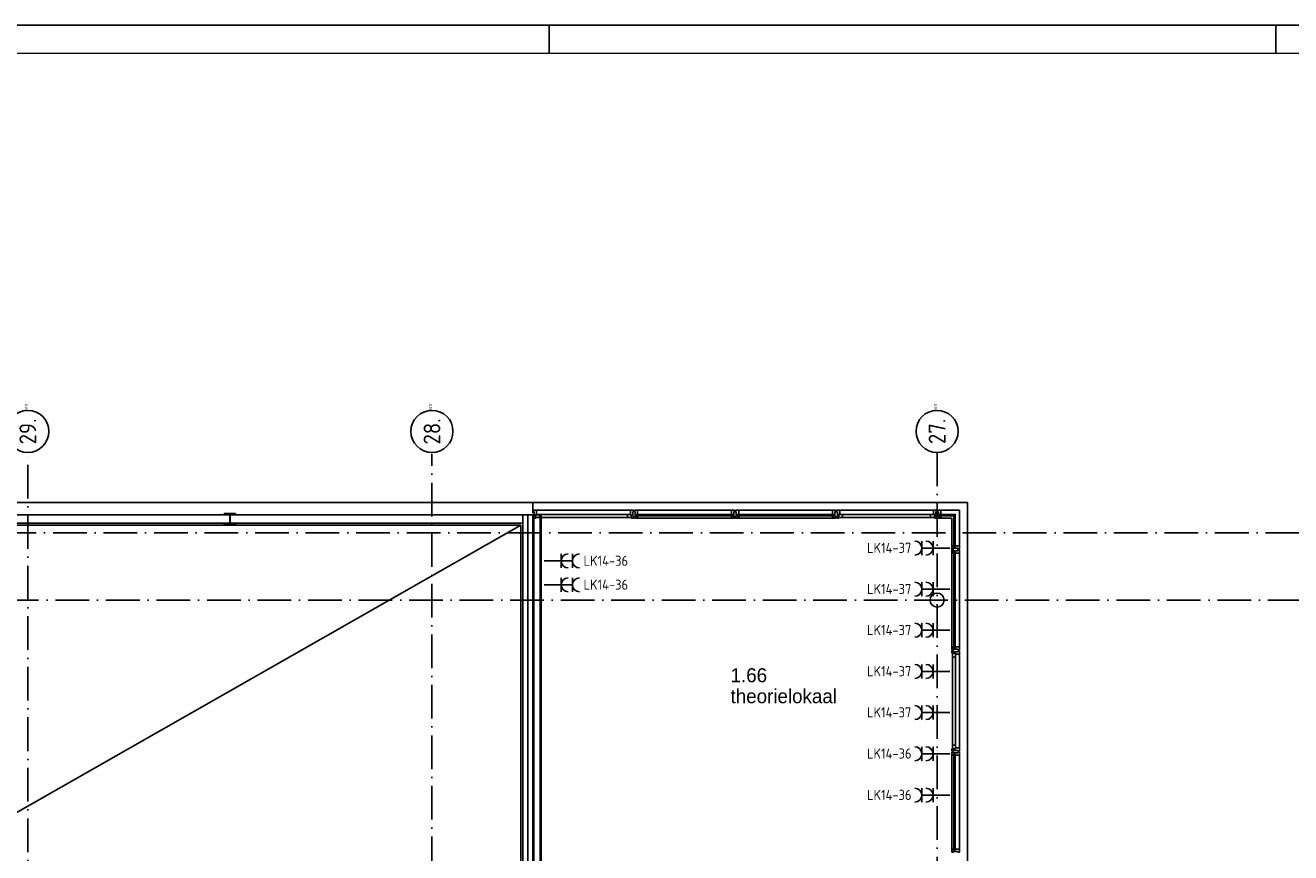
# Model space of a CAD drawing. Header units: millimetres. Extents: x -6587 to 112885, y 244 to 84344.
# Tile 20 of 50: x 17530 to 40075, y 69605 to 84344. Entities that reach past the tile are written whole.
import ezdxf
from ezdxf.enums import TextEntityAlignment as Align

# ---------------------------------------------------------------- set-up
doc = ezdxf.new("R2010")
doc.units = ezdxf.units.MM
doc.header["$LTSCALE"] = 100
doc.linetypes.add('DASHDOT', pattern=[9, 6, -1.5, 0, -1.5])
doc.layers.get('0').update_dxf_attribs({"linetype": 'CONTINUOUS'})
for name, color, linetype in [('AL$1----_ALGEMEEN', 7, 'CONTINUOUS'), ('AL$7----_STRAMIEN', 1, 'DASHDOT'), ('AL21----_BUITENWAND', 4, 'CONTINUOUS'), ('AL22----_BINNENWAND', 7, 'CONTINUOUS'), ('AL28----_KONSTRUKTIE', 3, 'CONTINUOUS'), ('AL31----_BUITENKOZ', 7, 'CONTINUOUS'), ('ALN-----_BLOCKNAAM', 2, 'CONTINUOUS'), ('ALXAA---_GEWBETON', 12, 'CONTINUOUS'), ('ALXOU---_GLAS', 7, 'CONTINUOUS'), ('BOUW', 8, 'CONTINUOUS'), ('EB62203-_ATTRIB', 2, 'CONTINUOUS'), ('EL62203-_KRACHT-WCD230', 3, 'CONTINUOUS'), ('LIJN025', 10, 'CONTINUOUS'), ('LIJN050', 90, 'CONTINUOUS'), ('TEKST25', 10, 'CONTINUOUS'), ('TEKST35', 50, 'CONTINUOUS'), ('TEKST50', 3, 'CONTINUOUS')]:
    doc.layers.add(name, color=color, linetype=linetype)
doc.styles.add('1_8', font='iso', dxfattribs={"width": 0.7, "height": 1.8})
doc.styles.add('BURO-025', font='BUROFONT.shx', dxfattribs={"height": 250})
doc.styles.add('ISO', font='ISO.SHX')
doc.styles.add('NORATT', font='isocp.shx')
doc.styles.add('ROMAND', font='romand')
doc.styles.get("Standard").update_dxf_attribs({"font": 'iso.shx'})

# ---------------------------------------------------------------- blocks, each defined once
blk = doc.blocks.new('A0-G')
at = {"layer": 'LIJN025'}
for p, q in [((334.5, 836), (334.5, 841)), ((464, 836), (464, 841))]:
    blk.add_line(p, q, dxfattribs=at)
blk.add_lwpolyline([(1189, 841), (1189, 0), (0, 0), (0, 841)], close=True, dxfattribs=at)
at = {"layer": 'LIJN050', "const_width": 0.2}
blk.add_lwpolyline([(1184, 836), (25, 836), (25, 5), (1184, 5)], close=True, dxfattribs=at)
at = {"layer": 'TEKST25', "style": 'ROMAND', "width": 2.899115}
blk.add_attdef('STATUS', text='', height=2.5, dxfattribs=at).set_placement((1143, 71.5), (1182, 71.5), align=Align.FIT)
at = {"layer": 'TEKST25', "style": 'ISO'}
for tag, p in [('E', (1144.25, 66)), ('NAAM-E', (1155.75, 66)), ('DATUM-E', (1174, 66)), ('D', (1144.25, 61)), ('NAAM-D', (1155.75, 61)), ('DATUM-D', (1174, 61)), ('C', (1144.25, 56)), ('NAAM-C', (1155.75, 56)), ('DATUM-C', (1174, 56)), ('B', (1144.25, 51)), ('NAAM-B', (1155.75, 51)), ('DATUM-B', (1174, 51)), ('A', (1144.25, 46)), ('NAAM-A', (1155.75, 46)), ('DATUM-A', (1174, 46))]:
    blk.add_attdef(tag, text='', height=2.5, dxfattribs=at).set_placement(p, align=Align.CENTER)
for tag, p in [('DATUM', (1021.75, 36.25)), ('SCHAAL', (1057, 36.25)), ('GETEKEND', (1087.25, 36.25)), ('GECONTOL.', (1122, 36.25)), ('FORMAAT', (1152.25, 28.25))]:
    blk.add_attdef(tag, p, '', height=2.5, dxfattribs=at)
at = {"layer": 'TEKST35', "style": 'ISO'}
for tag, p in [('PROJECT', (1023.5, 72.5)), ('PLAATS', (1023.5, 63.5)), ('INSTALLATIE-REGEL1', (1023.5, 52.5)), ('INSTALLATIE-REGEL2', (1023.5, 43.5))]:
    blk.add_attdef(tag, p, '', height=4, dxfattribs=at)
blk.add_attdef('PROJ.NR.', text='', height=4, dxfattribs=at).set_placement((1170, 23), align=Align.CENTER)
at = {"layer": 'TEKST50', "style": 'ISO'}
blk.add_attdef('FILE-NAAM', text='', height=5, dxfattribs=at).set_placement((1162.5, 7.5), align=Align.CENTER)
blk = doc.blocks.new('ES3W2A')
for p, q in [((1.25, 2), (-1.25, 2)), ((1.25, 2), (-1.25, 2)), ((1.25, 0), (-1.25, 0)), ((1.25, 0), (-1.25, 0)), ((0, 2), (0, -3)), ((0, 2), (0, -3))]:
    blk.add_line(p, q)
for centre in [(0, 3.25), (0, 3.25), (0, 1.25), (0, 1.25)]:
    blk.add_arc(centre, 1.25, 180, 0)
for tag, style, flags, p in [('VERMOGEN', 'NORATT', 9, (-2.5, 5)), ('VERMOGEN', '1_8', 9, (-2.5, 5)), ('GELIJK', 'NORATT', 9, (5, 5)), ('GELIJK', '1_8', 9, (5, 5)), ('GROEP', 'NORATT', 8, (0, 5)), ('GROEP', '1_8', 8, (0, 5)), ('SCHAK', 'NORATT', 8, (2.5, 5)), ('SCHAK', '1_8', 8, (2.5, 5)), ('TAL', 'NORATT', 8, (2.5, 5)), ('TAL', '1_8', 8, (2.5, 5)), ('KAST', 'NORATT', 9, (7, 5)), ('KAST', '1_8', 9, (7, 5))]:
    blk.add_attdef(tag, text='', height=1.8, rotation=90, dxfattribs=dict(style=style, flags=flags)).set_placement(p, align=Align.MIDDLE_CENTER)
at = {"width": 0.7, "flags": 8}
for style in ['NORATT', '1_8']:
    blk.add_attdef('DOEL', text='', height=1.8, rotation=90, dxfattribs=dict(at, style=style)).set_placement((-2.5, 5), align=Align.MIDDLE_LEFT)
at = {"flags": 9}
for style in ['NORATT', '1_8']:
    blk.add_attdef('M_CODE', text='', height=1.8, dxfattribs=dict(at, style=style)).set_placement((0, 0), align=Align.MIDDLE_CENTER)
blk = doc.blocks.new('1011')
at = {"layer": 'AL$7----_STRAMIEN', "color": 7, "linetype": 'Continuous'}
blk.add_circle((-750, 0), 750, dxfattribs=at)
at = {"layer": 'AL$7----_STRAMIEN', "color": 3, "linetype": 'Continuous'}
blk.add_attdef('STR-NAAM', text='', height=600, rotation=360, dxfattribs=at).set_placement((-750, 0), align=Align.MIDDLE)
at = {"layer": 'ALN-----_BLOCKNAAM', "linetype": 'Continuous'}
blk.add_text('1011', height=100, dxfattribs=at).set_placement((0, 0))

msp = doc.modelspace()

# ---------------------------------------------------------------- linework, layer by layer
at = {"color": 8, "linetype": 'Continuous'}
for p, q in [((21074.8, 75635), (21074.8, 75645)), ((21074.8, 75645), (21274.8, 75645)), ((21153.6, 75635), (21074.8, 75635)), ((21171.6, 75483), (21171.6, 75617)), ((21178.1, 75617), (21178.1, 75483)), ((21274.8, 75635), (21196.1, 75635)), ((21274.8, 75645), (21274.8, 75635)), ((21074.8, 75455), (21074.8, 75465)), ((21074.8, 75465), (21153.6, 75465)), ((21274.8, 75455), (21074.8, 75455)), ((21196.1, 75465), (21274.8, 75465)), ((21274.8, 75465), (21274.8, 75455))]:
    msp.add_line(p, q, dxfattribs=at)
for centre, start, end in [((21153.6, 75617), 0, 90), ((21196.1, 75617), 90, 180), ((21153.6, 75483), 270, 0), ((21196.1, 75483), 180, 270)]:
    msp.add_arc(centre, 18, start, end, dxfattribs=at)
at = {"layer": 'AL$1----_ALGEMEEN', "color": 8}
msp.add_line((26359.8, 75440), (5124.8, 63340), dxfattribs=at)
at = {"layer": 'AL$7----_STRAMIEN', "color": 1}
for p, q in [((17574.8, 7509.2), (17574.8, 76734.4)), ((24774.8, 44091.5), (24774.8, 76709.6)), ((33774.8, 76734.4), (33774.8, 7509.2)), ((86131.3, 75305), (3582.8, 75305)), ((86174.9, 74105), (3582.8, 74105))]:
    msp.add_line(p, q, dxfattribs=at)
at = {"layer": 'AL21----_BUITENWAND', "color": 8}
for p, q in [((4719.8, 75845), (26574.8, 75845)), ((26574.8, 75845), (34314.8, 75845)), ((26574.8, 75655), (26574.8, 75845)), ((34314.8, 75845), (34314.8, 57975)), ((4939.8, 75625), (26394.8, 75625)), ((26394.8, 75625), (26394.8, 75475)), ((26394.8, 75475), (5089.8, 75475))]:
    msp.add_line(p, q, dxfattribs=at)
at = {"layer": 'AL22----_BINNENWAND', "color": 8}
for p, q in [((26574.8, 63075), (26574.8, 75625)), ((26574.8, 75625), (26719.8, 75625)), ((26574.8, 63075), (26574.8, 75625)), ((26574.8, 75625), (26719.8, 75625)), ((26719.8, 75625), (26719.8, 62930)), ((26719.8, 75625), (26719.8, 62930)), ((26359.8, 75440), (5124.8, 75440)), ((26359.8, 63340), (26359.8, 75440))]:
    msp.add_line(p, q, dxfattribs=at)
at = {"layer": 'AL22----_BINNENWAND', "color": 8, "linetype": 'Continuous'}
for p, q in [((26589.8, 75625), (26589.8, 63060)), ((26589.8, 75625), (26589.8, 63060)), ((26704.8, 75625), (26704.8, 62945)), ((26704.8, 75625), (26704.8, 62945))]:
    msp.add_line(p, q, dxfattribs=at)
at = {"layer": 'AL28----_KONSTRUKTIE', "color": 8}
for p, q in [((26394.8, 63255), (26394.8, 75625)), ((26394.8, 75625), (26574.8, 75625)), ((26574.8, 75625), (26574.8, 63075))]:
    msp.add_line(p, q, dxfattribs=at)
msp.add_circle((33774.8, 74105), 125, dxfattribs=at)
at = {"layer": 'AL31----_BUITENKOZ', "color": 8, "linetype": 'Continuous'}
for p, q in [((26583.8, 75698), (26583.8, 75704)), ((26583.8, 75704), (26602.8, 75704)), ((26583.8, 75684.5), (26583.8, 75698)), ((26583.8, 75674.5), (26583.8, 75684.5)), ((26583.8, 75684.5), (26583.8, 75684.5)), ((26597.8, 75674.5), (26583.8, 75674.5)), ((26583.8, 75585), (26583.8, 75594.5)), ((26583.8, 75594.5), (26597.8, 75594.5)), ((26583.8, 75571), (26583.8, 75585)), ((26583.8, 75585), (26583.8, 75585)), ((26583.8, 75565), (26583.8, 75571)), ((26622.8, 75565), (26583.8, 75565)), ((26597.8, 75594.5), (26597.8, 75674.5)), ((26602.8, 75704), (26639.8, 75704)), ((26639.8, 75632), (26622.8, 75632)), ((26622.8, 75632), (26622.8, 75565)), ((26622.8, 75632), (26622.8, 75578)), ((26689.8, 75632), (26622.8, 75632)), ((26622.8, 75578), (26689.8, 75578)), ((26639.8, 75704), (26639.8, 75697)), ((26639.8, 75697), (26639.8, 75693)), ((26639.8, 75693), (26639.8, 75685)), ((26639.8, 75685), (26639.8, 75632)), ((26689.8, 75578), (26689.8, 75632)), ((28259.8, 75578), (28259.8, 75632)), ((28259.8, 75632), (28326.8, 75632)), ((28326.8, 75578), (28259.8, 75578)), ((28346.9, 75704), (28309.8, 75704)), ((28309.8, 75704), (28309.8, 75697)), ((28309.8, 75697), (28309.8, 75693)), ((28309.8, 75693), (28309.8, 75685)), ((28309.8, 75685), (28309.8, 75632)), ((28309.8, 75632), (28326.8, 75632)), ((28326.8, 75632), (28326.8, 75565)), ((28326.8, 75632), (28326.8, 75578)), ((28326.8, 75565), (28365.8, 75565)), ((28365.8, 75704), (28346.9, 75704)), ((28351.8, 75595), (28351.8, 75675)), ((28351.8, 75675), (28365.8, 75675)), ((28365.8, 75595), (28351.8, 75595)), ((28365.8, 75698), (28365.8, 75704)), ((28365.8, 75684), (28365.8, 75698)), ((28365.8, 75675), (28365.8, 75684)), ((28365.8, 75684), (28365.8, 75684)), ((28365.8, 75585), (28365.8, 75595)), ((28365.8, 75571), (28365.8, 75585)), ((28365.8, 75585), (28365.8, 75585)), ((28365.8, 75565), (28365.8, 75571)), ((34034.8, 73157), (34034.8, 73196)), ((34034.8, 73196), (34040.8, 73196)), ((34101.8, 73157), (34034.8, 73157)), ((34040.8, 73196), (34054.8, 73196)), ((34101.8, 73157), (34047.8, 73157)), ((34047.8, 73157), (34047.8, 73090)), ((34047.8, 73090), (34101.8, 73090)), ((34054.8, 73196), (34054.8, 73196)), ((34054.8, 73196), (34064.3, 73196)), ((34064.3, 73196), (34064.3, 73182)), ((34064.3, 73182), (34144.3, 73182)), ((34101.8, 73140), (34101.8, 73157)), ((34101.8, 73090), (34101.8, 73157)), ((34154.8, 73140), (34101.8, 73140)), ((34144.3, 73182), (34144.3, 73196)), ((34144.3, 73196), (34154.3, 73196)), ((34154.3, 73196), (34154.3, 73196)), ((34154.3, 73196), (34167.8, 73196)), ((34162.8, 73140), (34154.8, 73140)), ((34166.8, 73140), (34162.8, 73140)), ((34173.8, 73140), (34166.8, 73140)), ((34167.8, 73196), (34173.8, 73196)), ((34173.8, 73196), (34173.8, 73177.1)), ((34173.8, 73177.1), (34173.8, 73140)), ((34047.8, 71453), (34047.8, 71520)), ((34047.8, 71520), (34101.8, 71520)), ((34101.8, 71520), (34101.8, 71453)), ((34154.8, 71470), (34101.8, 71470)), ((34101.8, 71470), (34101.8, 71453)), ((34162.8, 71470), (34154.8, 71470)), ((34166.8, 71470), (34162.8, 71470)), ((34173.8, 71470), (34166.8, 71470)), ((34173.8, 71432.9), (34173.8, 71470)), ((34034.8, 71453), (34034.8, 71414)), ((34101.8, 71453), (34034.8, 71453)), ((34034.8, 71414), (34040.8, 71414)), ((34034.8, 71357), (34034.8, 71396)), ((34034.8, 71396), (34040.8, 71396)), ((34101.8, 71357), (34034.8, 71357)), ((34039.8, 71352), (34034.8, 71352)), ((34034.8, 71352), (34034.8, 71340)), ((34034.8, 71340), (34071.8, 71340)), ((34071.8, 71357), (34039.8, 71357)), ((34039.8, 71357), (34039.8, 71352)), ((34040.8, 71414), (34054.8, 71414)), ((34040.8, 71396), (34054.8, 71396)), ((34101.8, 71453), (34047.8, 71453)), ((34054.8, 71414), (34054.8, 71414)), ((34054.8, 71414), (34064.8, 71414)), ((34054.8, 71396), (34054.8, 71396)), ((34054.8, 71396), (34064.3, 71396)), ((34064.3, 71396), (34064.3, 71382)), ((34064.3, 71382), (34144.3, 71382)), ((34064.8, 71414), (34064.8, 71428)), ((34064.8, 71428), (34144.8, 71428)), ((34071.8, 71340), (34071.8, 71357)), ((34101.8, 71340), (34101.8, 71357)), ((34154.8, 71340), (34101.8, 71340)), ((34144.3, 71382), (34144.3, 71396)), ((34144.3, 71396), (34154.3, 71396)), ((34144.8, 71428), (34144.8, 71414)), ((34144.8, 71414), (34153.8, 71414)), ((34153.8, 71414), (34153.8, 71414)), ((34153.8, 71414), (34167.8, 71414)), ((34154.3, 71396), (34154.3, 71396)), ((34154.3, 71396), (34167.8, 71396)), ((34162.8, 71340), (34154.8, 71340)), ((34166.8, 71340), (34162.8, 71340)), ((34173.8, 71340), (34166.8, 71340)), ((34167.8, 71414), (34173.8, 71414)), ((34167.8, 71396), (34173.8, 71396)), ((34173.8, 71414), (34173.8, 71432.9)), ((34173.8, 71396), (34173.8, 71377.1)), ((34173.8, 71377.1), (34173.8, 71340)), ((34034.8, 69658), (34034.8, 69670)), ((34034.8, 69670), (34071.8, 69670)), ((34071.8, 69670), (34071.8, 69653)), ((34154.8, 69670), (34101.8, 69670)), ((34101.8, 69670), (34101.8, 69653)), ((34162.8, 69670), (34154.8, 69670)), ((34166.8, 69670), (34162.8, 69670)), ((34173.8, 69670), (34166.8, 69670)), ((34173.8, 69632.9), (34173.8, 69670)), ((34039.8, 69658), (34034.8, 69658)), ((34034.8, 69653), (34034.8, 69614)), ((34101.8, 69653), (34034.8, 69653)), ((34034.8, 69614), (34040.8, 69614)), ((34039.8, 69653), (34039.8, 69658)), ((34071.8, 69653), (34039.8, 69653)), ((34040.8, 69614), (34054.8, 69614)), ((34054.8, 69614), (34054.8, 69614)), ((34054.8, 69614), (34064.8, 69614)), ((34064.8, 69614), (34064.8, 69628)), ((34064.8, 69628), (34144.8, 69628)), ((34144.8, 69628), (34144.8, 69614)), ((34144.8, 69614), (34153.8, 69614)), ((34153.8, 69614), (34153.8, 69614)), ((34153.8, 69614), (34167.8, 69614)), ((34167.8, 69614), (34173.8, 69614)), ((34173.8, 69614), (34173.8, 69632.9))]:
    msp.add_line(p, q, dxfattribs=at)
at = {"layer": 'AL31----_BUITENKOZ', "color": 8}
for p, q in [((26639.8, 75704), (28309.8, 75704)), ((28259.8, 75632), (26689.8, 75632)), ((28259.8, 75578), (26689.8, 75578)), ((34047.8, 71520), (34047.8, 73090)), ((34101.8, 71520), (34101.8, 73090)), ((34173.8, 73140), (34173.8, 71470)), ((34034.8, 71340), (34034.8, 69670)), ((34173.8, 71340), (34173.8, 69670))]:
    msp.add_line(p, q, dxfattribs=at)
at = {"layer": 'AL31----_BUITENKOZ', "color": 8, "linetype": 'Continuous'}
for points in [[(28422.8, 75565), (28383.8, 75565), (28383.8, 75571), (28383.8, 75585), (28383.8, 75585), (28383.8, 75594.5), (28397.8, 75594.5), (28397.8, 75674.5), (28383.8, 75674.5), (28383.8, 75684.5), (28383.8, 75684.5), (28383.8, 75698), (28383.8, 75704), (28402.8, 75704), (28439.8, 75704), (28439.8, 75697), (28439.8, 75693), (28439.8, 75685), (28439.8, 75632), (28422.8, 75632)], [(28422.8, 75602), (28422.8, 75570), (28427.8, 75570), (28427.8, 75565), (28439.8, 75565), (28439.8, 75602)], [(30126.8, 75565), (30165.8, 75565), (30165.8, 75571), (30165.8, 75585), (30165.8, 75585), (30165.8, 75595), (30151.8, 75595), (30151.8, 75675), (30165.8, 75675), (30165.8, 75684), (30165.8, 75684), (30165.8, 75698), (30165.8, 75704), (30146.9, 75704), (30109.8, 75704), (30109.8, 75697), (30109.8, 75693), (30109.8, 75685), (30109.8, 75632), (30126.8, 75632)], [(30126.8, 75602), (30126.8, 75570), (30121.8, 75570), (30121.8, 75565), (30109.8, 75565), (30109.8, 75602)], [(30222.8, 75565), (30183.8, 75565), (30183.8, 75571), (30183.8, 75585), (30183.8, 75585), (30183.8, 75594.5), (30197.8, 75594.5), (30197.8, 75674.5), (30183.8, 75674.5), (30183.8, 75684.5), (30183.8, 75684.5), (30183.8, 75698), (30183.8, 75704), (30202.8, 75704), (30239.8, 75704), (30239.8, 75697), (30239.8, 75693), (30239.8, 75685), (30239.8, 75632), (30222.8, 75632)], [(30222.8, 75602), (30222.8, 75570), (30227.8, 75570), (30227.8, 75565), (30239.8, 75565), (30239.8, 75602)], [(31926.8, 75565), (31965.8, 75565), (31965.8, 75571), (31965.8, 75585), (31965.8, 75585), (31965.8, 75595), (31951.8, 75595), (31951.8, 75675), (31965.8, 75675), (31965.8, 75684), (31965.8, 75684), (31965.8, 75698), (31965.8, 75704), (31946.9, 75704), (31909.8, 75704), (31909.8, 75697), (31909.8, 75693), (31909.8, 75685), (31909.8, 75632), (31926.8, 75632)], [(31926.8, 75602), (31926.8, 75570), (31921.8, 75570), (31921.8, 75565), (31909.8, 75565), (31909.8, 75602)], [(32022.8, 75565), (31983.8, 75565), (31983.8, 75571), (31983.8, 75585), (31983.8, 75585), (31983.8, 75594.5), (31997.8, 75594.5), (31997.8, 75674.5), (31983.8, 75674.5), (31983.8, 75684.5), (31983.8, 75684.5), (31983.8, 75698), (31983.8, 75704), (32002.8, 75704), (32039.8, 75704), (32039.8, 75697), (32039.8, 75693), (32039.8, 75685), (32039.8, 75632), (32022.8, 75632)], [(32022.8, 75632), (32022.8, 75578), (32089.8, 75578), (32089.8, 75632)], [(33726.8, 75632), (33726.8, 75578), (33659.8, 75578), (33659.8, 75632)], [(33726.8, 75565), (33765.8, 75565), (33765.8, 75571), (33765.8, 75585), (33765.8, 75585), (33765.8, 75595), (33751.8, 75595), (33751.8, 75675), (33765.8, 75675), (33765.8, 75684), (33765.8, 75684), (33765.8, 75698), (33765.8, 75704), (33746.9, 75704), (33709.8, 75704), (33709.8, 75697), (33709.8, 75693), (33709.8, 75685), (33709.8, 75632), (33726.8, 75632)], [(33822.8, 75565), (33783.8, 75565), (33783.8, 75571), (33783.8, 75585), (33783.8, 75585), (33783.8, 75594.5), (33797.8, 75594.5), (33797.8, 75674.5), (33783.8, 75674.5), (33783.8, 75684), (33783.8, 75684), (33783.8, 75698), (33783.8, 75704), (33802.8, 75704), (33839.8, 75704), (33839.8, 75697), (33839.8, 75693), (33839.8, 75685), (33839.8, 75632), (33822.8, 75632)], [(33822.8, 75602), (33822.8, 75570), (33827.8, 75570), (33827.8, 75565), (33839.8, 75565), (33839.8, 75602)], [(34071.8, 75053), (34039.8, 75053), (34039.8, 75058), (34034.8, 75058), (34034.8, 75070), (34071.8, 75070)], [(34034.8, 75053), (34034.8, 75014), (34040.8, 75014), (34054.8, 75014), (34054.8, 75014), (34064.3, 75014), (34064.3, 75028), (34144.3, 75028), (34144.3, 75014), (34153.8, 75014), (34153.8, 75014), (34167.8, 75014), (34173.8, 75014), (34173.8, 75032.9), (34173.8, 75070), (34166.8, 75070), (34162.8, 75070), (34154.8, 75070), (34101.8, 75070), (34101.8, 75053)], [(34034.8, 74957), (34034.8, 74996), (34040.8, 74996), (34054.8, 74996), (34054.8, 74996), (34064.3, 74996), (34064.3, 74982), (34144.3, 74982), (34144.3, 74996), (34154.3, 74996), (34154.3, 74996), (34167.8, 74996), (34173.8, 74996), (34173.8, 74977.1), (34173.8, 74940), (34166.8, 74940), (34162.8, 74940), (34154.8, 74940), (34101.8, 74940), (34101.8, 74957)], [(34071.8, 74957), (34039.8, 74957), (34039.8, 74952), (34034.8, 74952), (34034.8, 74940), (34071.8, 74940)], [(34071.8, 73253), (34039.8, 73253), (34039.8, 73258), (34034.8, 73258), (34034.8, 73270), (34071.8, 73270)], [(34034.8, 73253), (34034.8, 73214), (34040.8, 73214), (34054.8, 73214), (34054.8, 73214), (34064.8, 73214), (34064.8, 73228), (34144.8, 73228), (34144.8, 73214), (34153.8, 73214), (34153.8, 73214), (34167.8, 73214), (34173.8, 73214), (34173.8, 73232.9), (34173.8, 73270), (34166.8, 73270), (34162.8, 73270), (34154.8, 73270), (34101.8, 73270), (34101.8, 73253)]]:
    msp.add_lwpolyline(points, close=True, dxfattribs=at)
at = {"layer": 'AL31----_BUITENKOZ', "color": 8}
for points in [[(28439.8, 75704), (30109.8, 75704)], [(28439.8, 75565), (30109.8, 75565)], [(30239.8, 75704), (31909.8, 75704)], [(30239.8, 75565), (31909.8, 75565)], [(32039.8, 75704), (33709.8, 75704)], [(33659.8, 75632), (32089.8, 75632)], [(33659.8, 75578), (32089.8, 75578)], [(33839.8, 75704), (34173.8, 75704), (34173.8, 75070)], [(34034.8, 75070), (34034.8, 75565), (33839.8, 75565)], [(34034.8, 74940), (34034.8, 73270)], [(34173.8, 74940), (34173.8, 73270)]]:
    msp.add_lwpolyline(points, dxfattribs=at)
at = {"layer": 'ALXAA---_GEWBETON', "color": 8}
msp.add_line((26484.8, 75625), (26484.8, 63165), dxfattribs=at)
at = {"layer": 'ALXOU---_GLAS', "color": 8}
for p, q in [((34073.8, 69655), (34073.8, 71355)), ((34073.8, 71355), (34099.8, 71355)), ((34099.8, 71355), (34099.8, 69655)), ((34099.8, 69655), (34073.8, 69655))]:
    msp.add_line(p, q, dxfattribs=at)
for points in [[(30124.8, 75630), (30124.8, 75604), (28424.8, 75604), (28424.8, 75630)], [(31924.8, 75630), (31924.8, 75604), (30224.8, 75604), (30224.8, 75630)], [(33824.8, 75630), (33824.8, 75604), (34099.8, 75604), (34099.8, 75630)], [(34099.8, 75055), (34073.8, 75055), (34073.8, 75604), (34099.8, 75604)], [(34099.8, 73255), (34073.8, 73255), (34073.8, 74955), (34099.8, 74955)]]:
    msp.add_lwpolyline(points, close=True, dxfattribs=at)

# ---------------------------------------------------------------- block references
at = {"xscale": 100, "yscale": 100, "zscale": 100}
msp.add_blockref('A0-G', (-6587, 243.8), dxfattribs=at)
at = {"layer": 'AL$7----_STRAMIEN', "xscale": 0.5, "yscale": 0.5, "zscale": 0.5, "rotation": 90}
for p, values in [((17574.8, 77484.4), {'STR-NAAM': '29.'}), ((24774.8, 77484.4), {'STR-NAAM': '28.'}), ((33774.8, 77484.4), {'STR-NAAM': '27.'})]:
    msp.add_blockref('1011', p, dxfattribs=at).add_auto_attribs(values)
at = {"layer": 'EL62203-_KRACHT-WCD230'}
ref = msp.add_blockref('ES3W2A', (33702, 75031, 1050), dxfattribs=dict(at, xscale=-100, yscale=100, zscale=100, rotation=90))
ref.add_attrib('GROEP', 'LK14-37', dxfattribs={"layer": 'EB62203-_ATTRIB', "color": 1, "height": 180, "style": '1_8', "flags": 8}).set_placement((32526.5, 75035, 1050), align=Align.MIDDLE_LEFT)
ref = msp.add_blockref('ES3W2A', (27077, 74802, 1050), dxfattribs=dict(at, xscale=100, yscale=100, zscale=100, rotation=270))
ref.add_attrib('GROEP', 'LK14-36', dxfattribs={"layer": 'EB62203-_ATTRIB', "color": 1, "height": 180, "style": '1_8', "flags": 8}).set_placement((27476, 74805, 1050), align=Align.MIDDLE_LEFT)
ref = msp.add_blockref('ES3W2A', (27077, 74377, 1050), dxfattribs=dict(at, xscale=100, yscale=100, zscale=100, rotation=270))
ref.add_attrib('GROEP', 'LK14-36', dxfattribs={"layer": 'EB62203-_ATTRIB', "color": 1, "height": 180, "style": '1_8', "flags": 8}).set_placement((27476, 74380, 1050), align=Align.MIDDLE_LEFT)
ref = msp.add_blockref('ES3W2A', (33702, 74298, 1050), dxfattribs=dict(at, xscale=-100, yscale=100, zscale=100, rotation=90))
ref.add_attrib('GROEP', 'LK14-37', dxfattribs={"layer": 'EB62203-_ATTRIB', "color": 1, "height": 180, "style": '1_8', "flags": 8}).set_placement((32526.5, 74302, 1050), align=Align.MIDDLE_LEFT)
ref = msp.add_blockref('ES3W2A', (33702, 73567, 1050), dxfattribs=dict(at, xscale=-100, yscale=100, zscale=100, rotation=90))
ref.add_attrib('GROEP', 'LK14-37', dxfattribs={"layer": 'EB62203-_ATTRIB', "color": 1, "height": 180, "style": '1_8', "flags": 8}).set_placement((32526.5, 73571, 1050), align=Align.MIDDLE_LEFT)
ref = msp.add_blockref('ES3W2A', (33702, 72834, 1050), dxfattribs=dict(at, xscale=-100, yscale=100, zscale=100, rotation=90))
ref.add_attrib('GROEP', 'LK14-37', dxfattribs={"layer": 'EB62203-_ATTRIB', "color": 1, "height": 180, "style": '1_8', "flags": 8}).set_placement((32526.5, 72838, 1050), align=Align.MIDDLE_LEFT)
ref = msp.add_blockref('ES3W2A', (33702, 72100, 1050), dxfattribs=dict(at, xscale=-100, yscale=100, zscale=100, rotation=90))
ref.add_attrib('GROEP', 'LK14-37', dxfattribs={"layer": 'EB62203-_ATTRIB', "color": 1, "height": 180, "style": '1_8', "flags": 8}).set_placement((32526.5, 72104, 1050), align=Align.MIDDLE_LEFT)
ref = msp.add_blockref('ES3W2A', (33702, 71367, 1050), dxfattribs=dict(at, xscale=-100, yscale=100, zscale=100, rotation=90))
ref.add_attrib('GROEP', 'LK14-36', dxfattribs={"layer": 'EB62203-_ATTRIB', "color": 1, "height": 180, "style": '1_8', "flags": 8}).set_placement((32526.3, 71371.2, 1050), align=Align.MIDDLE_LEFT)
ref = msp.add_blockref('ES3W2A', (33702, 70630, 1050), dxfattribs=dict(at, xscale=-100, yscale=100, zscale=100, rotation=90))
ref.add_attrib('GROEP', 'LK14-36', dxfattribs={"layer": 'EB62203-_ATTRIB', "color": 1, "height": 180, "style": '1_8', "flags": 8}).set_placement((32526.3, 70634.2, 1050), align=Align.MIDDLE_LEFT)

# ---------------------------------------------------------------- texts
at = {"layer": 'BOUW', "style": 'BURO-025'}
for s, p in [('1.66', (30095.1, 72641.4)), ('theorielokaal', (30095.1, 72268.4))]:
    msp.add_text(s, height=250, dxfattribs=at).set_placement(p)

doc.saveas('drawing.dxf')
